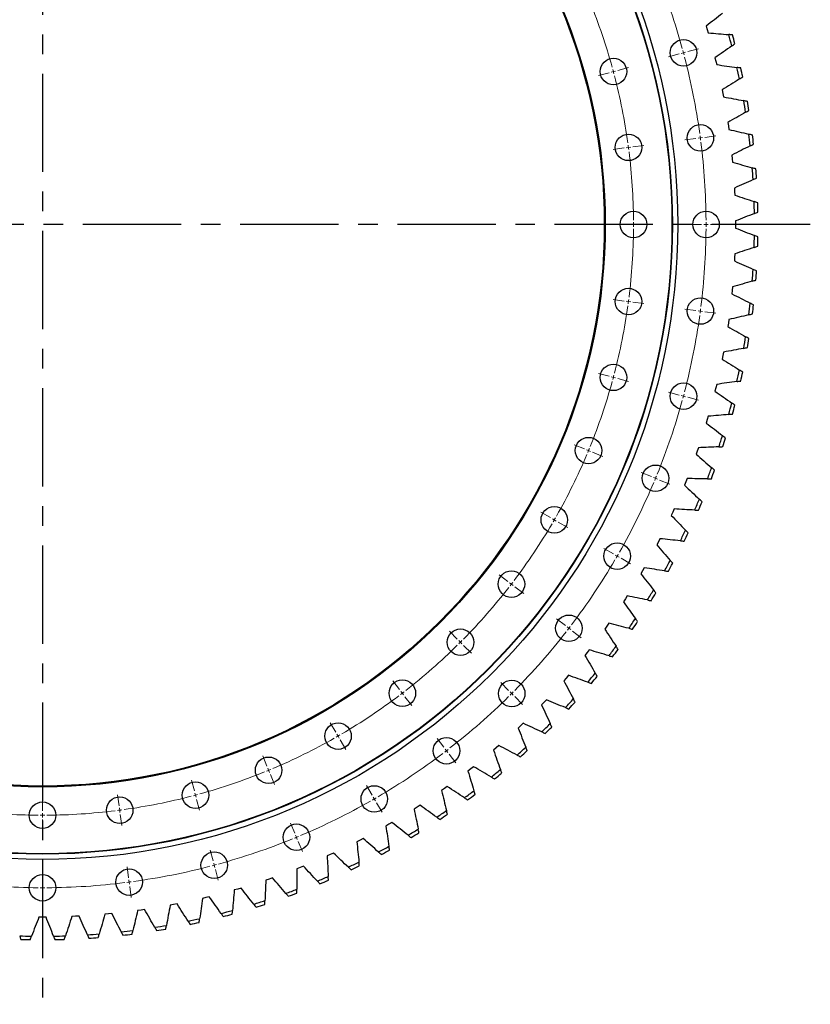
# Model space of a CAD drawing. Header units: millimetres. Extents: x 427 to 9394, y 22732 to 29464.
# Tile 6 of 16: x 2830 to 3724, y 27210 to 28324. Entities that reach past the tile are written whole.
import ezdxf

# ---------------------------------------------------------------- set-up
doc = ezdxf.new("R2010")
doc.units = ezdxf.units.MM
doc.header["$LTSCALE"] = 50
doc.linetypes.add('CENTER', pattern=[10.16, 6.35, -1.27, 1.27, -1.27])

msp = doc.modelspace()

# ---------------------------------------------------------------- linework, layer by layer
at = {"linetype": 'CENTER', "ltscale": 0.35}
for p, q in [((2855.9, 28973.9), (2855.9, 27210.4)), ((3723.7, 28092.2), (1988.1, 28092.2))]:
    msp.add_line(p, q, dxfattribs=at)
at = {"color": 7, "linetype": 'Continuous', "lineweight": 25}
for p, q in [((3606.1, 28316.6), (3607.3, 28312.8)), ((3607.3, 28312.8), (3608.4, 28308.9)), ((3616, 28280.7), (3616.9, 28276.8)), ((3616.9, 28276.8), (3617.9, 28272.9)), ((3624.1, 28244.3), (3624.9, 28240.4)), ((3624.9, 28240.4), (3625.6, 28236.4)), ((3630.4, 28207.6), (3631.1, 28203.6)), ((3631.1, 28203.6), (3631.6, 28199.6)), ((3635.1, 28170.6), (3635.5, 28166.6)), ((3635.5, 28166.6), (3635.8, 28162.6)), ((3637.9, 28133.4), (3638.1, 28129.4)), ((3638.1, 28129.4), (3638.3, 28125.4)), ((3639, 28096.2), (3639, 28092.2)), ((3639, 28092.2), (3639, 28088.2)), ((3638.3, 28058.9), (3638.1, 28054.9)), ((3638.1, 28054.9), (3637.9, 28050.9)), ((3635.5, 28017.7), (3635.1, 28013.7)), ((3635.8, 28021.7), (3635.5, 28017.7)), ((3631.1, 27980.7), (3630.4, 27976.7)), ((3631.6, 27984.7), (3631.1, 27980.7)), ((3625.6, 27947.9), (3624.9, 27944)), ((3624.9, 27944), (3624.1, 27940)), ((3617.9, 27911.4), (3616.9, 27907.5)), ((3616.9, 27907.5), (3616, 27903.6)), ((3607.3, 27871.5), (3606.1, 27867.7)), ((3608.4, 27875.4), (3607.3, 27871.5)), ((3596, 27836), (3594.6, 27832.3)), ((3597.2, 27839.8), (3596, 27836)), ((3582.9, 27801.1), (3581.4, 27797.4)), ((3584.4, 27804.8), (3582.9, 27801.1)), ((3568.3, 27766.8), (3566.6, 27763.2)), ((3569.9, 27770.5), (3568.3, 27766.8)), ((3552, 27733.3), (3550.1, 27729.8)), ((3553.8, 27736.9), (3552, 27733.3)), ((3534.1, 27700.6), (3532.1, 27697.2)), ((3536.1, 27704.1), (3534.1, 27700.6)), ((3514.7, 27668.8), (3512.5, 27665.4)), ((3516.8, 27672.2), (3514.7, 27668.8)), ((3493.8, 27637.9), (3491.5, 27634.7)), ((3496.1, 27641.2), (3493.8, 27637.9)), ((3473.9, 27611.2), (3471.5, 27608.1)), ((3471.5, 27608.1), (3469, 27604.9)), ((3447.7, 27579.3), (3445.1, 27576.3)), ((3450.4, 27582.4), (3447.7, 27579.3)), ((3425.4, 27554.7), (3422.7, 27551.8)), ((3422.7, 27551.8), (3419.9, 27548.9)), ((3396.3, 27525.4), (3393.4, 27522.7)), ((3399.2, 27528.2), (3396.3, 27525.4)), ((3368.7, 27500.3), (3365.7, 27497.7)), ((3371.8, 27503), (3368.7, 27500.3)), ((3343.1, 27479.1), (3340, 27476.6)), ((3340, 27476.6), (3336.8, 27474.1)), ((3313.4, 27456.6), (3310.2, 27454.3)), ((3310.2, 27454.3), (3306.9, 27452)), ((3279.3, 27433.4), (3275.9, 27431.2)), ((3282.7, 27435.6), (3279.3, 27433.4)), ((3247.5, 27414), (3244, 27412)), ((3250.9, 27416), (3247.5, 27414)), ((3214.8, 27396.1), (3211.2, 27394.3)), ((3218.3, 27398), (3214.8, 27396.1)), ((3181.2, 27379.8), (3177.6, 27378.2)), ((3184.9, 27381.5), (3181.2, 27379.8)), ((3150.7, 27366.7), (3147, 27365.2)), ((3147, 27365.2), (3143.2, 27363.7)), ((3112, 27352.1), (3108.2, 27350.8)), ((3115.8, 27353.5), (3112, 27352.1)), ((3044.4, 27332.1), (3040.5, 27331.1)), ((3076.5, 27340.8), (3072.7, 27339.7)), ((3080.4, 27341.9), (3076.5, 27340.8)), ((3004.1, 27323.2), (3000.2, 27322.5)), ((3008, 27324), (3004.1, 27323.2)), ((3040.5, 27331.1), (3036.6, 27330.2)), ((2893.2, 27309.9), (2889.2, 27309.8)), ((2897.2, 27310.2), (2893.2, 27309.9)), ((2930.4, 27312.6), (2926.4, 27312.2)), ((2934.3, 27313), (2930.4, 27312.6)), ((2967.4, 27317), (2963.4, 27316.5)), ((2971.3, 27317.6), (2967.4, 27317)), ((2855.9, 27309.1), (2851.9, 27309.1)), ((2859.9, 27309.1), (2855.9, 27309.1))]:
    msp.add_line(p, q, dxfattribs=at)
at = {"color": 0, "linetype": 'Continuous', "lineweight": 18}
for p, q in [((3585.2, 28287.6), (3597.3, 28290.8)), ((3575.5, 28285), (3563.5, 28281.7)), ((3580.4, 28286.3), (3577.9, 28285.6)), ((3580.4, 28286.3), (3582.8, 28286.9)), ((3506, 28266.3), (3518.1, 28269.6)), ((3496.3, 28263.8), (3484.2, 28260.5)), ((3501.2, 28265.1), (3498.7, 28264.4)), ((3501.2, 28265.1), (3503.6, 28265.7)), ((3594.5, 28189.4), (3582.1, 28187.8)), ((3599.5, 28190.1), (3597, 28189.7)), ((3599.5, 28190.1), (3602, 28190.4)), ((3604.5, 28190.7), (3616.8, 28192.3)), ((3513.2, 28178.7), (3500.8, 28177.1)), ((3518.2, 28179.4), (3515.7, 28179)), ((3518.2, 28179.4), (3520.7, 28179.7)), ((3523.2, 28180), (3535.5, 28181.6)), ((3518.9, 28092.2), (3506.4, 28092.2)), ((3523.9, 28092.2), (3521.4, 28092.2)), ((3523.9, 28092.2), (3526.4, 28092.2)), ((3528.9, 28092.2), (3541.4, 28092.2)), ((3600.9, 28092.2), (3588.4, 28092.2)), ((3605.9, 28092.2), (3603.4, 28092.2)), ((3605.9, 28092.2), (3608.4, 28092.2)), ((3610.9, 28092.2), (3623.4, 28092.2)), ((3513.2, 28005.6), (3500.8, 28007.3)), ((3518.2, 28005), (3515.7, 28005.3)), ((3518.2, 28005), (3520.7, 28004.6)), ((3523.2, 28004.3), (3535.5, 28002.7)), ((3594.5, 27994.9), (3582.1, 27996.6)), ((3599.5, 27994.3), (3597, 27994.6)), ((3599.5, 27994.3), (3602, 27993.9)), ((3604.5, 27993.6), (3616.8, 27992)), ((3496.3, 27920.6), (3484.2, 27923.8)), ((3501.2, 27919.3), (3498.7, 27919.9)), ((3501.2, 27919.3), (3503.6, 27918.6)), ((3506, 27918), (3518.1, 27914.7)), ((3575.5, 27899.3), (3563.5, 27902.6)), ((3580.4, 27898), (3577.9, 27898.7)), ((3580.4, 27898), (3582.8, 27897.4)), ((3585.2, 27896.8), (3597.3, 27893.5)), ((3468.4, 27838.4), (3456.9, 27843.2)), ((3473.1, 27836.5), (3470.8, 27837.5)), ((3473.1, 27836.5), (3475.4, 27835.6)), ((3477.7, 27834.6), (3489.2, 27829.8)), ((3544.2, 27807.1), (3532.7, 27811.8)), ((3548.8, 27805.2), (3546.5, 27806.1)), ((3548.8, 27805.2), (3551.1, 27804.2)), ((3553.4, 27803.2), (3565, 27798.5)), ((3430.1, 27760.7), (3419.3, 27766.9)), ((3434.4, 27758.2), (3432.3, 27759.4)), ((3434.4, 27758.2), (3436.6, 27756.9)), ((3438.7, 27755.7), (3449.6, 27749.4)), ((3501.1, 27719.7), (3490.3, 27725.9)), ((3505.4, 27717.2), (3503.3, 27718.4)), ((3505.4, 27717.2), (3507.6, 27715.9)), ((3509.8, 27714.7), (3520.6, 27708.4)), ((3381.9, 27688.6), (3372, 27696.2)), ((3385.9, 27685.5), (3383.9, 27687)), ((3385.9, 27685.5), (3387.9, 27684)), ((3389.8, 27682.5), (3399.8, 27674.9)), ((3447, 27638.6), (3437, 27646.2)), ((3450.9, 27635.6), (3448.9, 27637.1)), ((3450.9, 27635.6), (3452.9, 27634.1)), ((3324.7, 27623.4), (3315.9, 27632.2)), ((3328.3, 27619.8), (3326.5, 27621.6)), ((3454.9, 27632.5), (3464.8, 27624.9)), ((3328.3, 27619.8), (3330, 27618)), ((3331.8, 27616.3), (3340.6, 27607.4)), ((3259.5, 27566.2), (3251.9, 27576.1)), ((3382.7, 27565.4), (3373.9, 27574.2)), ((3262.6, 27562.2), (3261, 27564.2)), ((3262.6, 27562.2), (3264.1, 27560.2)), ((3265.6, 27558.2), (3273.2, 27548.3)), ((3386.2, 27561.8), (3384.5, 27563.6)), ((3386.2, 27561.8), (3388, 27560.1)), ((3389.8, 27558.3), (3398.6, 27549.5)), ((3187.4, 27518), (3181.2, 27528.8)), ((3189.9, 27513.7), (3188.7, 27515.8)), ((3189.9, 27513.7), (3191.2, 27511.5)), ((3309.4, 27501.1), (3301.8, 27511)), ((3192.4, 27509.3), (3198.7, 27498.5)), ((3312.5, 27497.1), (3311, 27499.1)), ((3109.6, 27479.6), (3104.8, 27491.2)), ((3312.5, 27497.1), (3314, 27495.2)), ((3315.5, 27493.2), (3323.1, 27483.3)), ((3111.5, 27475), (3110.6, 27477.3)), ((3111.5, 27475), (3112.5, 27472.7)), ((3113.5, 27470.4), (3118.2, 27458.8)), ((3027.5, 27451.8), (3024.3, 27463.8)), ((3228.4, 27447), (3222.2, 27457.8)), ((2942.5, 27434.8), (2940.8, 27447.2)), ((3028.8, 27446.9), (3028.2, 27449.3)), ((3028.8, 27446.9), (3029.5, 27444.5)), ((3230.9, 27442.6), (3229.7, 27444.8)), ((2855.9, 27429.2), (2855.9, 27441.7)), ((2943.1, 27429.9), (2942.8, 27432.4)), ((3030.1, 27442.1), (3033.3, 27430)), ((3230.9, 27442.6), (3232.2, 27440.5)), ((3233.4, 27438.3), (3239.7, 27427.5)), ((2855.9, 27424.2), (2855.9, 27426.7)), ((2855.9, 27424.2), (2855.9, 27421.7)), ((2943.1, 27429.9), (2943.4, 27427.4)), ((2943.8, 27424.9), (2945.4, 27412.5)), ((2855.9, 27419.2), (2855.9, 27406.7)), ((3141, 27403.9), (3136.2, 27415.4)), ((3142.9, 27399.3), (3142, 27401.6)), ((3142.9, 27399.3), (3143.9, 27396.9)), ((3144.8, 27394.6), (3149.6, 27383.1)), ((3048.7, 27372.5), (3045.5, 27384.6)), ((2953.2, 27353.5), (2951.5, 27365.9)), ((3050, 27367.7), (3049.4, 27370.1)), ((3050, 27367.7), (3050.7, 27365.3)), ((2855.9, 27347.2), (2855.9, 27359.7)), ((3051.3, 27362.9), (3054.6, 27350.8)), ((2855.9, 27342.2), (2855.9, 27344.7)), ((2953.8, 27348.6), (2953.5, 27351.1)), ((2953.8, 27348.6), (2954.1, 27346.1)), ((2954.5, 27343.6), (2956.1, 27331.2)), ((2855.9, 27342.2), (2855.9, 27339.7)), ((2855.9, 27337.2), (2855.9, 27324.7))]:
    msp.add_line(p, q, dxfattribs=at)
at = {"color": 7, "linetype": 'Continuous', "lineweight": 25}
for centre, radius in [((2855.9, 28092.2), 718), ((2855.9, 28092.2), 712), ((2855.9, 28092.2), 711.5), ((2855.9, 28092.2), 636), ((2855.9, 28092.2), 635), ((3580.4, 28286.3), 15), ((3501.2, 28265.1), 15), ((3599.5, 28190.1), 15), ((3518.2, 28179.4), 15), ((3523.9, 28092.2), 15), ((3605.9, 28092.2), 15), ((3518.2, 28005), 15), ((3599.5, 27994.3), 15), ((3501.2, 27919.3), 15), ((3580.4, 27898), 15), ((3473.1, 27836.5), 15), ((3548.8, 27805.2), 15), ((3434.4, 27758.2), 15), ((3505.4, 27717.2), 15), ((3385.9, 27685.5), 15), ((3450.9, 27635.6), 15), ((3328.3, 27619.8), 15), ((3262.6, 27562.2), 15), ((3386.2, 27561.8), 15), ((3189.9, 27513.7), 15), ((3312.5, 27497.1), 15), ((3111.5, 27475), 15), ((3028.8, 27446.9), 15), ((3230.9, 27442.6), 15), ((2943.1, 27429.9), 15), ((2855.9, 27424.2), 15), ((3142.9, 27399.3), 15), ((3050, 27367.7), 15), ((2855.9, 27342.2), 15), ((2953.8, 27348.6), 15)]:
    msp.add_circle(centre, radius, dxfattribs=at)
at = {"color": 0, "linetype": 'Continuous', "lineweight": 18}
for radius, start, end in [(750, 15.382, 22.118), (668, 15.4289, 22.0711), (750, 15, 15.191), (750, 14.809, 15), (750, 7.882, 14.618), (668, 15, 15.2144), (668, 14.7856, 15), (668, 7.9289, 14.5711), (750, 7.5, 7.691), (750, 7.309, 7.5), (668, 7.5, 7.7144), (668, 7.2856, 7.5), (750, 0.382, 7.118), (668, 0.4289, 7.0711), (668, 0, 0.2144), (668, 359.7856, 0), (750, 0, 0.191), (750, 359.809, 0), (668, 352.9289, 359.5711), (750, 352.882, 359.618), (668, 345.4289, 352.0711), (668, 352.2856, 352.5), (668, 352.5, 352.7144), (750, 345.382, 352.118), (750, 352.309, 352.5), (750, 352.5, 352.691), (668, 337.9289, 344.5711), (668, 344.7856, 345), (668, 345, 345.2144), (750, 345, 345.191), (750, 337.882, 344.618), (750, 344.809, 345), (668, 337.2856, 337.5), (668, 337.5, 337.7144), (668, 330.4289, 337.0711), (750, 330.382, 337.118), (750, 337.309, 337.5), (750, 337.5, 337.691), (668, 329.7856, 330), (668, 330, 330.2144), (668, 322.9289, 329.5711), (750, 322.882, 329.618), (750, 329.809, 330), (750, 330, 330.191), (668, 315.4289, 322.0711), (668, 322.2856, 322.5), (668, 322.5, 322.7144), (750, 322.309, 322.5), (750, 322.5, 322.691), (668, 315, 315.2144), (750, 315.382, 322.118), (668, 307.9289, 314.5711), (668, 314.7856, 315), (668, 300.4289, 307.0711), (668, 307.2856, 307.5), (668, 307.5, 307.7144), (750, 307.882, 314.618), (750, 314.809, 315), (750, 315, 315.191), (668, 292.9289, 299.5711), (668, 299.7856, 300), (668, 300, 300.2144), (750, 300.382, 307.118), (750, 307.309, 307.5), (750, 307.5, 307.691), (668, 285.4289, 292.0711), (668, 292.2856, 292.5), (668, 292.5, 292.7144), (668, 277.9289, 284.5711), (668, 284.7856, 285), (668, 285, 285.2144), (750, 300, 300.191), (750, 292.882, 299.618), (750, 299.809, 300), (668, 262.9289, 269.5711), (668, 269.7856, 270), (668, 270, 270.2144), (668, 270.4289, 277.0711), (668, 277.2856, 277.5), (668, 277.5, 277.7144), (750, 292.309, 292.5), (750, 292.5, 292.691), (750, 285.382, 292.118), (750, 277.882, 284.618), (750, 284.809, 285), (750, 285, 285.191), (750, 262.882, 269.618), (750, 270.382, 277.118), (750, 277.309, 277.5), (750, 277.5, 277.691), (750, 269.809, 270), (750, 270, 270.191)]:
    msp.add_arc((2855.9, 28092.2), radius, start, end, dxfattribs=at)
at = {"color": 7, "linetype": 'Continuous', "lineweight": 25}
for radius, start, end in [(804.8, 14.525, 15.475), (808.8, 14.6326, 15.3674), (804.8, 11.7978, 12.7477), (808.8, 11.9053, 12.6402), (804.8, 9.0705, 10.0204), (808.8, 9.178, 9.9129), (804.8, 6.3432, 7.2931), (808.8, 6.4507, 7.1856), (804.8, 3.616, 4.5659), (808.8, 3.7235, 4.4583), (804.8, 0.8887, 1.8386), (808.8, 0.9962, 1.7311), (804.8, 358.1614, 359.1113), (808.8, 358.2689, 359.0038), (804.8, 355.4341, 356.384), (808.8, 355.5417, 356.2765), (804.8, 352.7069, 353.6568), (808.8, 352.8144, 353.5493), (804.8, 349.9796, 350.9295), (808.8, 350.0871, 350.822), (804.8, 347.2523, 348.2022), (808.8, 347.3598, 348.0947), (804.8, 344.525, 345.475), (808.8, 344.6326, 345.3674), (804.8, 341.7978, 342.7477), (808.8, 341.9053, 342.6402), (804.8, 339.0705, 340.0204), (808.8, 339.178, 339.9129), (804.8, 336.3432, 337.2931), (808.8, 336.4507, 337.1856), (804.8, 333.616, 334.5659), (808.8, 333.7235, 334.4583), (804.8, 330.8887, 331.8386), (808.8, 330.9962, 331.7311), (804.8, 328.1614, 329.1113), (808.8, 328.2689, 329.0038), (804.8, 325.4341, 326.384), (808.8, 325.5417, 326.2765), (804.8, 322.7069, 323.6568), (808.8, 322.8144, 323.5493), (804.8, 319.9796, 320.9295), (808.8, 320.0871, 320.822), (804.8, 317.2523, 318.2022), (808.8, 317.3598, 318.0947), (804.8, 314.525, 315.475), (808.8, 314.6326, 315.3674), (804.8, 311.7978, 312.7477), (808.8, 311.9053, 312.6402), (804.8, 309.0705, 310.0204), (808.8, 309.178, 309.9129), (804.8, 306.3432, 307.2931), (808.8, 306.4507, 307.1856), (804.8, 303.616, 304.5659), (808.8, 303.7235, 304.4583), (804.8, 300.8887, 301.8386), (808.8, 300.9962, 301.7311), (804.8, 298.1614, 299.1113), (808.8, 298.2689, 299.0038), (804.8, 295.4341, 296.384), (808.8, 295.5417, 296.2765), (804.8, 292.7069, 293.6568), (808.8, 292.8144, 293.5493), (804.8, 289.9796, 290.9295), (808.8, 290.0871, 290.822), (804.8, 287.2523, 288.2022), (808.8, 287.3598, 288.0947), (804.8, 284.525, 285.475), (808.8, 284.6326, 285.3674), (804.8, 279.0705, 280.0204), (804.8, 281.7978, 282.7477), (808.8, 281.9053, 282.6402), (804.8, 268.1614, 269.1113), (804.8, 270.8887, 271.8386), (804.8, 273.616, 274.5659), (804.8, 276.3432, 277.2931), (808.8, 276.4507, 277.1856), (808.8, 279.178, 279.9129), (808.8, 268.2689, 269.0038), (808.8, 270.9962, 271.7311), (808.8, 273.7235, 274.4583)]:
    msp.add_arc((2855.9, 28092.2), radius, start, end, dxfattribs=at)
for points in [[(3624.5, 28330.9), (3618.4, 28326.1), (3612.3, 28321.3), (3606.1, 28316.6)], [(3608.4, 28308.9), (3616.1, 28308.3), (3623.8, 28307.6), (3631.5, 28306.9)], [(3635.8, 28306.5), (3634.4, 28306.6), (3633, 28306.8), (3631.5, 28306.9)], [(3635, 28294), (3628.7, 28289.5), (3622.3, 28285.1), (3616, 28280.7)], [(3635, 28294), (3636.2, 28294.8), (3637.3, 28295.7), (3638.5, 28296.5)], [(3617.9, 28272.9), (3625.5, 28271.9), (3633.2, 28270.8), (3640.9, 28269.7)], [(3645.1, 28269.2), (3643.7, 28269.4), (3642.3, 28269.6), (3640.9, 28269.7)], [(3643.7, 28256.7), (3637.2, 28252.5), (3630.6, 28248.4), (3624.1, 28244.3)], [(3643.7, 28256.7), (3644.9, 28257.5), (3646.1, 28258.2), (3647.3, 28259)], [(3625.6, 28236.4), (3633.2, 28235), (3640.8, 28233.6), (3648.4, 28232.2)], [(3652.6, 28231.4), (3651.2, 28231.7), (3649.8, 28231.9), (3648.4, 28232.2)], [(3650.6, 28219), (3643.9, 28215.2), (3637.2, 28211.4), (3630.4, 28207.6)], [(3650.6, 28219), (3651.9, 28219.7), (3653.1, 28220.5), (3654.4, 28221.2)], [(3631.6, 28199.6), (3639.1, 28197.9), (3646.7, 28196.1), (3654.2, 28194.3)], [(3658.4, 28193.3), (3657, 28193.7), (3655.6, 28194), (3654.2, 28194.3)], [(3655.8, 28181.1), (3648.9, 28177.6), (3642, 28174.1), (3635.1, 28170.6)], [(3655.8, 28181.1), (3657.1, 28181.7), (3658.3, 28182.4), (3659.6, 28183)], [(3635.8, 28162.6), (3643.3, 28160.5), (3650.7, 28158.4), (3658.2, 28156.2)], [(3662.3, 28155), (3660.9, 28155.4), (3659.5, 28155.8), (3658.2, 28156.2)], [(3659.1, 28142.9), (3660.4, 28143.5), (3661.7, 28144.1), (3663, 28144.7)], [(3659.1, 28142.9), (3652.1, 28139.7), (3645, 28136.6), (3637.9, 28133.4)], [(3638.3, 28125.4), (3645.6, 28123), (3653, 28120.5), (3660.3, 28118)], [(3664.3, 28116.6), (3663, 28117.1), (3661.6, 28117.5), (3660.3, 28118)], [(3660.6, 28104.6), (3653.4, 28101.8), (3646.2, 28099), (3639, 28096.2)], [(3660.6, 28104.6), (3661.9, 28105.2), (3663.3, 28105.7), (3664.6, 28106.2)], [(3639, 28088.2), (3646.2, 28085.4), (3653.4, 28082.5), (3660.6, 28079.7)], [(3664.6, 28078.1), (3663.3, 28078.6), (3661.9, 28079.2), (3660.6, 28079.7)], [(3660.3, 28066.3), (3661.6, 28066.8), (3663, 28067.3), (3664.3, 28067.7)], [(3660.3, 28066.3), (3653, 28063.8), (3645.6, 28061.4), (3638.3, 28058.9)], [(3637.9, 28050.9), (3645, 28047.8), (3652.1, 28044.6), (3659.1, 28041.4)], [(3663, 28039.6), (3661.7, 28040.2), (3660.4, 28040.8), (3659.1, 28041.4)], [(3658.2, 28028.1), (3650.7, 28025.9), (3643.3, 28023.8), (3635.8, 28021.7)], [(3658.2, 28028.1), (3659.5, 28028.5), (3660.9, 28028.9), (3662.3, 28029.3)], [(3635.1, 28013.7), (3642, 28010.3), (3648.9, 28006.8), (3655.8, 28003.2)], [(3659.6, 28001.3), (3658.3, 28001.9), (3657.1, 28002.6), (3655.8, 28003.2)], [(3654.2, 27990), (3646.7, 27988.2), (3639.1, 27986.4), (3631.6, 27984.7)], [(3654.2, 27990), (3655.6, 27990.3), (3657, 27990.7), (3658.4, 27991)], [(3630.4, 27976.7), (3637.2, 27973), (3643.9, 27969.1), (3650.6, 27965.3)], [(3654.4, 27963.2), (3653.1, 27963.9), (3651.9, 27964.6), (3650.6, 27965.3)], [(3648.4, 27952.1), (3640.8, 27950.7), (3633.2, 27949.3), (3625.6, 27947.9)], [(3648.4, 27952.1), (3649.8, 27952.4), (3651.2, 27952.7), (3652.6, 27952.9)], [(3624.1, 27940), (3630.6, 27935.9), (3637.2, 27931.8), (3643.7, 27927.6)], [(3647.3, 27925.3), (3646.1, 27926.1), (3644.9, 27926.8), (3643.7, 27927.6)], [(3640.9, 27914.6), (3633.2, 27913.5), (3625.5, 27912.5), (3617.9, 27911.4)], [(3640.9, 27914.6), (3642.3, 27914.8), (3643.7, 27915), (3645.1, 27915.2)], [(3616, 27903.6), (3622.3, 27899.2), (3628.7, 27894.8), (3635, 27890.3)], [(3638.5, 27887.8), (3637.3, 27888.7), (3636.2, 27889.5), (3635, 27890.3)], [(3631.5, 27877.4), (3633, 27877.6), (3634.4, 27877.7), (3635.8, 27877.8)], [(3606.1, 27867.7), (3612.3, 27863), (3618.4, 27858.2), (3624.5, 27853.5)], [(3631.5, 27877.4), (3623.8, 27876.7), (3616.1, 27876), (3608.4, 27875.4)], [(3627.9, 27850.8), (3626.7, 27851.7), (3625.6, 27852.6), (3624.5, 27853.5)], [(3620.4, 27840.8), (3612.7, 27840.4), (3605, 27840.1), (3597.2, 27839.8)], [(3620.4, 27840.8), (3621.9, 27840.8), (3623.3, 27840.9), (3624.7, 27841)], [(3594.6, 27832.3), (3600.5, 27827.3), (3606.4, 27822.2), (3612.3, 27817.2)], [(3615.5, 27814.4), (3614.4, 27815.3), (3613.4, 27816.2), (3612.3, 27817.2)], [(3607.6, 27804.7), (3599.9, 27804.7), (3592.1, 27804.8), (3584.4, 27804.8)], [(3607.6, 27804.7), (3609, 27804.7), (3610.5, 27804.7), (3611.9, 27804.7)], [(3581.4, 27797.4), (3587.1, 27792.1), (3592.7, 27786.8), (3598.3, 27781.5)], [(3601.4, 27778.6), (3600.4, 27779.5), (3599.4, 27780.5), (3598.3, 27781.5)], [(3593.1, 27769.2), (3585.3, 27769.6), (3577.6, 27770.1), (3569.9, 27770.5)], [(3593.1, 27769.2), (3594.5, 27769.2), (3595.9, 27769.1), (3597.4, 27769)], [(3566.6, 27763.2), (3572, 27757.7), (3577.4, 27752.1), (3582.7, 27746.5)], [(3585.7, 27743.4), (3584.7, 27744.5), (3583.7, 27745.5), (3582.7, 27746.5)], [(3576.9, 27734.5), (3569.2, 27735.3), (3561.5, 27736.1), (3553.8, 27736.9)], [(3576.9, 27734.5), (3578.3, 27734.4), (3579.7, 27734.2), (3581.1, 27734.1)], [(3550.1, 27729.8), (3555.2, 27724), (3560.4, 27718.2), (3565.4, 27712.3)], [(3568.3, 27709.1), (3567.3, 27710.2), (3566.4, 27711.3), (3565.4, 27712.3)], [(3559, 27700.6), (3551.4, 27701.7), (3543.7, 27702.9), (3536.1, 27704.1)], [(3559, 27700.6), (3560.5, 27700.4), (3561.9, 27700.2), (3563.3, 27700)], [(3532.1, 27697.2), (3536.9, 27691.1), (3541.8, 27685.1), (3546.6, 27679)], [(3549.2, 27675.6), (3548.3, 27676.8), (3547.4, 27677.9), (3546.6, 27679)], [(3539.6, 27667.6), (3532, 27669.1), (3524.4, 27670.6), (3516.8, 27672.2)], [(3539.6, 27667.6), (3541, 27667.3), (3542.4, 27667.1), (3543.8, 27666.8)], [(3512.5, 27665.4), (3517.1, 27659.2), (3521.6, 27652.9), (3526.1, 27646.6)], [(3528.6, 27643.1), (3527.8, 27644.3), (3527, 27645.4), (3526.1, 27646.6)], [(3491.5, 27634.7), (3495.7, 27628.2), (3500, 27621.7), (3504.2, 27615.2)], [(3518.6, 27635.6), (3511.1, 27637.4), (3503.6, 27639.3), (3496.1, 27641.2)], [(3518.6, 27635.6), (3520, 27635.2), (3521.4, 27634.9), (3522.8, 27634.5)], [(3496.2, 27604.5), (3488.7, 27606.7), (3481.3, 27609), (3473.9, 27611.2)], [(3506.5, 27611.6), (3505.7, 27612.8), (3504.9, 27614), (3504.2, 27615.2)], [(3469, 27604.9), (3472.9, 27598.3), (3476.8, 27591.6), (3480.7, 27584.9)], [(3496.2, 27604.5), (3497.5, 27604.1), (3498.9, 27603.7), (3500.3, 27603.3)], [(3472.2, 27574.6), (3464.9, 27577.2), (3457.6, 27579.8), (3450.4, 27582.4)], [(3482.9, 27581.2), (3482.2, 27582.5), (3481.5, 27583.7), (3480.7, 27584.9)], [(3445.1, 27576.3), (3448.7, 27569.5), (3452.3, 27562.6), (3455.9, 27555.8)], [(3472.2, 27574.6), (3473.6, 27574.2), (3474.9, 27573.7), (3476.3, 27573.2)], [(3446.9, 27545.9), (3439.7, 27548.8), (3432.6, 27551.7), (3425.4, 27554.7)], [(3457.9, 27552), (3457.2, 27553.2), (3456.5, 27554.5), (3455.9, 27555.8)], [(3419.9, 27548.9), (3423.2, 27541.9), (3426.5, 27534.9), (3429.7, 27527.8)], [(3446.9, 27545.9), (3448.2, 27545.4), (3449.6, 27544.8), (3450.9, 27544.3)], [(3393.4, 27522.7), (3396.4, 27515.5), (3399.3, 27508.3), (3402.2, 27501.2)], [(3420.3, 27518.4), (3413.2, 27521.6), (3406.2, 27524.9), (3399.2, 27528.2)], [(3431.5, 27523.9), (3430.9, 27525.2), (3430.3, 27526.5), (3429.7, 27527.8)], [(3420.3, 27518.4), (3421.6, 27517.8), (3422.8, 27517.2), (3424.1, 27516.6)], [(3392.3, 27492.2), (3385.4, 27495.8), (3378.6, 27499.4), (3371.8, 27503)], [(3403.8, 27497.2), (3403.3, 27498.5), (3402.7, 27499.8), (3402.2, 27501.2)], [(3365.7, 27497.7), (3368.3, 27490.4), (3370.9, 27483.1), (3373.4, 27475.8)], [(3392.3, 27492.2), (3393.6, 27491.5), (3394.8, 27490.9), (3396.1, 27490.2)], [(3363.2, 27467.3), (3356.5, 27471.2), (3349.8, 27475.2), (3343.1, 27479.1)], [(3336.8, 27474.1), (3339.1, 27466.7), (3341.3, 27459.3), (3343.5, 27451.9)], [(3363.2, 27467.3), (3364.4, 27466.6), (3365.6, 27465.9), (3366.9, 27465.2)], [(3374.9, 27471.8), (3374.4, 27473.1), (3373.9, 27474.5), (3373.4, 27475.8)], [(3332.9, 27443.9), (3326.4, 27448.1), (3319.9, 27452.4), (3313.4, 27456.6)], [(3306.9, 27452), (3308.8, 27444.5), (3310.7, 27436.9), (3312.5, 27429.4)], [(3332.9, 27443.9), (3334.1, 27443.1), (3335.2, 27442.4), (3336.4, 27441.6)], [(3344.8, 27447.8), (3344.3, 27449.2), (3343.9, 27450.5), (3343.5, 27451.9)], [(3301.5, 27422), (3295.2, 27426.5), (3288.9, 27431), (3282.7, 27435.6)], [(3275.9, 27431.2), (3277.5, 27423.6), (3279, 27416.1), (3280.5, 27408.5)], [(3301.5, 27422), (3302.6, 27421.1), (3303.8, 27420.3), (3304.9, 27419.5)], [(3313.5, 27425.3), (3313.2, 27426.7), (3312.9, 27428), (3312.5, 27429.4)], [(3244, 27412), (3245.2, 27404.3), (3246.3, 27396.7), (3247.5, 27389)], [(3269.1, 27401.5), (3263, 27406.3), (3257, 27411.1), (3250.9, 27416)], [(3269.1, 27401.5), (3270.2, 27400.6), (3271.3, 27399.7), (3272.4, 27398.9)], [(3281.3, 27404.3), (3281, 27405.7), (3280.7, 27407.1), (3280.5, 27408.5)], [(3211.2, 27394.3), (3212, 27386.6), (3212.8, 27378.9), (3213.6, 27371.2)], [(3235.7, 27382.6), (3229.9, 27387.7), (3224.1, 27392.8), (3218.3, 27398)], [(3248.1, 27384.8), (3247.9, 27386.2), (3247.7, 27387.6), (3247.5, 27389)], [(3177.6, 27378.2), (3178, 27370.5), (3178.5, 27362.7), (3178.8, 27355)], [(3201.6, 27365.4), (3196, 27370.7), (3190.4, 27376.1), (3184.9, 27381.5)], [(3235.7, 27382.6), (3236.8, 27381.7), (3237.9, 27380.8), (3239, 27379.8)], [(3166.6, 27349.7), (3161.3, 27355.4), (3156, 27361), (3150.7, 27366.7)], [(3201.6, 27365.4), (3202.6, 27364.4), (3203.6, 27363.4), (3204.6, 27362.4)], [(3214, 27366.9), (3213.8, 27368.4), (3213.7, 27369.8), (3213.6, 27371.2)], [(3143.2, 27363.7), (3143.3, 27355.9), (3143.4, 27348.2), (3143.4, 27340.5)], [(3179.1, 27350.7), (3179, 27352.1), (3178.9, 27353.6), (3178.8, 27355)], [(3108.2, 27350.8), (3108, 27343.1), (3107.7, 27335.4), (3107.3, 27327.6)], [(3130.9, 27335.8), (3125.9, 27341.7), (3120.8, 27347.6), (3115.8, 27353.5)], [(3166.6, 27349.7), (3167.6, 27348.7), (3168.5, 27347.7), (3169.5, 27346.6)], [(3057.8, 27313.1), (3053.3, 27319.4), (3048.8, 27325.7), (3044.4, 27332.1)], [(3072.7, 27339.7), (3072, 27332), (3071.4, 27324.2), (3070.6, 27316.5)], [(3094.6, 27323.6), (3089.8, 27329.7), (3085.1, 27335.8), (3080.4, 27341.9)], [(3130.9, 27335.8), (3131.8, 27334.7), (3132.8, 27333.6), (3133.7, 27332.6)], [(3143.4, 27336.2), (3143.4, 27337.6), (3143.4, 27339), (3143.4, 27340.5)], [(3000.2, 27322.5), (2998.8, 27314.9), (2997.4, 27307.2), (2995.9, 27299.6)], [(3020.5, 27304.4), (3016.3, 27310.9), (3012.2, 27317.4), (3008, 27324)], [(3036.6, 27330.2), (3035.6, 27322.5), (3034.6, 27314.9), (3033.5, 27307.2)], [(3094.6, 27323.6), (3095.5, 27322.4), (3096.4, 27321.3), (3097.2, 27320.2)], [(3107.1, 27323.4), (3107.2, 27324.8), (3107.2, 27326.2), (3107.3, 27327.6)], [(2889.2, 27309.8), (2886.7, 27302.4), (2884.2, 27295.1), (2881.7, 27287.8)], [(2906.7, 27289), (2903.5, 27296), (2900.3, 27303.1), (2897.2, 27310.2)], [(2926.4, 27312.2), (2924.3, 27304.8), (2922.1, 27297.4), (2920, 27289.9)], [(2944.8, 27292.3), (2941.3, 27299.2), (2937.8, 27306.1), (2934.3, 27313)], [(2963.4, 27316.5), (2961.6, 27308.9), (2959.9, 27301.4), (2958.1, 27293.9)], [(2982.8, 27297.4), (2978.9, 27304.1), (2975.1, 27310.9), (2971.3, 27317.6)], [(3057.8, 27313.1), (3058.6, 27311.9), (3059.4, 27310.8), (3060.2, 27309.6)], [(3070.3, 27312.3), (3070.4, 27313.7), (3070.5, 27315.1), (3070.6, 27316.5)], [(2851.9, 27309.1), (2849.1, 27301.9), (2846.3, 27294.7), (2843.4, 27287.5)], [(2868.4, 27287.5), (2865.5, 27294.7), (2862.7, 27301.9), (2859.9, 27309.1)], [(2995.1, 27295.4), (2995.4, 27296.8), (2995.7, 27298.2), (2995.9, 27299.6)], [(3020.5, 27304.4), (3021.2, 27303.2), (3022, 27302), (3022.8, 27300.8)], [(3032.9, 27303), (3033.1, 27304.4), (3033.3, 27305.8), (3033.5, 27307.2)], [(2830.1, 27287.8), (2830.6, 27286.4), (2831, 27285.1), (2831.5, 27283.7)], [(2841.9, 27283.5), (2842.4, 27284.8), (2842.9, 27286.1), (2843.4, 27287.5)], [(2868.4, 27287.5), (2868.9, 27286.1), (2869.4, 27284.8), (2870, 27283.5)], [(2880.3, 27283.7), (2880.8, 27285.1), (2881.3, 27286.4), (2881.7, 27287.8)], [(2906.7, 27289), (2907.3, 27287.7), (2907.8, 27286.4), (2908.4, 27285.1)], [(2918.8, 27285.8), (2919.2, 27287.2), (2919.6, 27288.5), (2920, 27289.9)], [(2944.8, 27292.3), (2945.5, 27291), (2946.1, 27289.8), (2946.8, 27288.5)], [(2957.1, 27289.7), (2957.4, 27291.1), (2957.7, 27292.5), (2958.1, 27293.9)], [(2982.8, 27297.4), (2983.5, 27296.2), (2984.2, 27295), (2984.9, 27293.7)]]:
    msp.add_open_spline(points, degree=3, dxfattribs=at)

doc.saveas('drawing.dxf')
